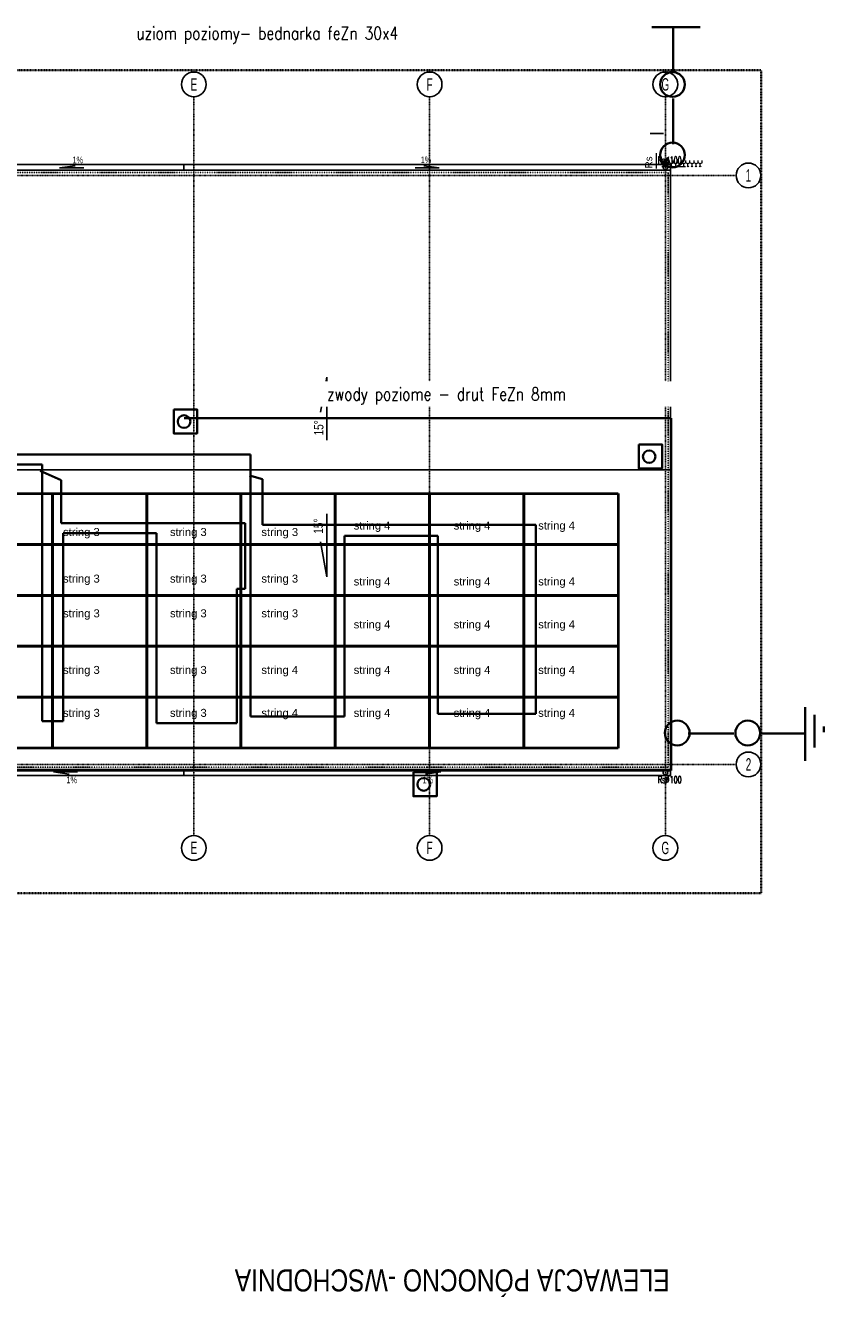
# Model space of a CAD drawing. Header units: centimetres. Extents: x 42630 to 130002, y 15 to 29179.
# Tile 117 of 175: x 51216 to 52949, y 7178 to 9880. Entities that reach past the tile are written whole.
import ezdxf
from ezdxf.enums import TextEntityAlignment as Align

# ---------------------------------------------------------------- set-up
doc = ezdxf.new("R2010")
doc.units = ezdxf.units.CM
doc.header["$LTSCALE"] = 0.01
for name, pattern in [('ACAD_ISO02W100', [15, 12, -3]), ('Ciągłe', [0]), ('DASHDOT2', [12.7, 6.35, -3.175, 0, -3.175]), ('DIVIDE', [31.75, 12.7, -6.35, 0, -6.35, 0, -6.35])]:
    doc.linetypes.add(name, pattern=pattern)
doc.layers.get('0').update_dxf_attribs({"color": 253})
for name, color, linetype, lineweight in [('1ESTAWIENIE STOLARKI_Pen_No__1_Nr_Pióra__7_Nr_Pióra__1', 7, 'Continuous', 13), ('2D - Ogólne_Nr_Pióra__1', 7, 'Continuous', 13), ('CKDACH_WIDOK', 253, 'Ciągłe', 25), ('D_TABELKA 1-100_Pen_No__1_Nr_Pióra__1', 253, 'Continuous', 13), ('e-PV', 34, 'Continuous', 40), ('E0odgrom', 6, 'Continuous', 35), ('IS went opis', 7, 'Continuous', 20), ('Pprzeowdy', 5, 'Continuous', 35)]:
    doc.layers.add(name, color=color, linetype=linetype, lineweight=lineweight)
for name, color, linetype, lineweight, true_color in [('2D - Ogólne_Nr_Pióra__108', 7, 'Continuous', 13, 0xfd8379), ('2D - Ogólne_Nr_Pióra__68', 7, 'Continuous', 35, 0xfd4435), ('Opisy - Etykiety_Nr_Pióra__88', 7, 'Continuous', 20, 0xfd4435)]:
    doc.layers.add(name, color=color, linetype=linetype, lineweight=lineweight, true_color=true_color)
for name, color, linetype in [('A-Grid', 253, 'DASHDOT2'), ('A-OPISY', 253, 'Continuous'), ('CKDACH_OPIS', 253, 'Continuous'), ('CKSCIANY_POD', 253, 'Continuous')]:
    doc.layers.add(name, color=color, linetype=linetype)
doc.styles.add('Arial$001', font='arial.ttf', dxfattribs={"height": 1.872})
doc.styles.add('BA_ARIAL_0.5', font='IC-Romans.shx', dxfattribs={"width": 0.5})
doc.styles.add('GENERATED_STYLE_1', font='arial.ttf')
doc.styles.add('GENERATED_STYLE_2', font='arial.ttf')
doc.styles.add('p', font='simplex.shx', dxfattribs={"width": 0.8, "height": 100})
doc.styles.add('RomanS', font='romans.shx', dxfattribs={"width": 0.8})
doc.styles.get("Standard").update_dxf_attribs({"font": 'ic-simplex.shx', "width": 0.8})

# ---------------------------------------------------------------- blocks, each defined once
blk = doc.blocks.new('BA_Axis_Mark')
at = {"linetype": 'Continuous'}
blk.add_circle((0, 0), 37.5, dxfattribs=at)
at = {"linetype": 'Continuous', "style": 'BA_ARIAL_0.5', "width": 0.6}
blk.add_attdef('AXIS_NUMBER', text='', height=37.5, dxfattribs=at).set_placement((0, 0), align=Align.MIDDLE_CENTER)

msp = doc.modelspace()

# ---------------------------------------------------------------- linework, layer by layer
for points in [[(52583.82, 9573.071), (52583.82, 9585.571), (49561.82, 9585.571), (49561.82, 9573.071)], [(51551.375, 9585.571), (51551.375, 9573.071)], [(52583.82, 8301.071), (52583.82, 8288.571), (49561.82, 8288.571), (49561.82, 8301.071)], [(51551.375, 8301.071), (51551.375, 8288.571)]]:
    msp.add_lwpolyline(points)
for centre in [(52572.82, 9579.321), (52572.82, 8294.821)]:
    msp.add_circle(centre, 5)
at = {"layer": '2D - Ogólne_Nr_Pióra__1', "color": 252, "linetype": 'Continuous'}
for p, q in [((52553.518, 9609.482), (52553.518, 9576.982)), ((52615.518, 9580.482), (52565.518, 9580.482))]:
    msp.add_line(p, q, dxfattribs=at)
at = {"layer": '2D - Ogólne_Nr_Pióra__108', "color": 252, "linetype": 'Continuous'}
for p, q in [((52573.079, 9589.055), (52573.079, 9593.982)), ((52581.739, 9589.055), (52581.739, 9593.982)), ((52590.399, 9589.055), (52590.399, 9593.982)), ((52599.06, 9589.055), (52599.06, 9593.982)), ((52607.72, 9589.055), (52607.72, 9593.982)), ((52616.38, 9589.055), (52616.38, 9593.982)), ((52625.04, 9589.055), (52625.04, 9593.982)), ((52633.701, 9589.055), (52633.701, 9593.982)), ((52642.361, 9589.055), (52642.361, 9593.982)), ((52651.021, 9589.055), (52651.021, 9593.982)), ((52568.749, 9586.555), (52568.518, 9586.688)), ((52568.749, 9581.555), (52568.518, 9581.422)), ((52573.079, 9589.055), (52568.749, 9586.555)), ((52568.749, 9581.555), (52568.749, 9586.555)), ((52570.606, 9580.482), (52568.749, 9581.555)), ((52577.409, 9586.555), (52573.079, 9589.055)), ((52577.409, 9581.555), (52575.551, 9580.482)), ((52581.739, 9589.055), (52577.409, 9586.555)), ((52577.409, 9581.555), (52577.409, 9586.555)), ((52579.267, 9580.482), (52577.409, 9581.555)), ((52586.069, 9586.555), (52581.739, 9589.055)), ((52586.069, 9581.555), (52584.211, 9580.482)), ((52590.399, 9589.055), (52586.069, 9586.555)), ((52586.069, 9581.555), (52586.069, 9586.555)), ((52587.927, 9580.482), (52586.069, 9581.555)), ((52594.729, 9586.555), (52590.399, 9589.055)), ((52594.729, 9581.555), (52592.872, 9580.482)), ((52599.06, 9589.055), (52594.729, 9586.555)), ((52594.729, 9581.555), (52594.729, 9586.555)), ((52596.587, 9580.482), (52594.729, 9581.555)), ((52603.39, 9586.555), (52599.06, 9589.055)), ((52603.39, 9581.555), (52601.532, 9580.482)), ((52607.72, 9589.055), (52603.39, 9586.555)), ((52603.39, 9581.555), (52603.39, 9586.555)), ((52605.247, 9580.482), (52603.39, 9581.555)), ((52612.05, 9586.555), (52607.72, 9589.055)), ((52612.05, 9581.555), (52610.192, 9580.482)), ((52616.38, 9589.055), (52612.05, 9586.555)), ((52612.05, 9581.555), (52612.05, 9586.555)), ((52613.908, 9580.482), (52612.05, 9581.555)), ((52620.71, 9586.555), (52616.38, 9589.055)), ((52620.71, 9581.555), (52618.852, 9580.482)), ((52625.04, 9589.055), (52620.71, 9586.555)), ((52620.71, 9581.555), (52620.71, 9586.555)), ((52622.568, 9580.482), (52620.71, 9581.555)), ((52629.37, 9586.555), (52625.04, 9589.055)), ((52629.37, 9581.555), (52627.513, 9580.482)), ((52633.701, 9589.055), (52629.37, 9586.555)), ((52629.37, 9581.555), (52629.37, 9586.555)), ((52631.228, 9580.482), (52629.37, 9581.555)), ((52638.031, 9586.555), (52633.701, 9589.055)), ((52638.031, 9581.555), (52636.173, 9580.482)), ((52642.361, 9589.055), (52638.031, 9586.555)), ((52638.031, 9581.555), (52638.031, 9586.555)), ((52639.888, 9580.482), (52638.031, 9581.555)), ((52646.691, 9586.555), (52642.361, 9589.055)), ((52646.691, 9581.555), (52644.833, 9580.482)), ((52651.021, 9589.055), (52646.691, 9586.555)), ((52646.691, 9581.555), (52646.691, 9586.555)), ((52648.549, 9580.482), (52646.691, 9581.555))]:
    msp.add_line(p, q, dxfattribs=at)
at = {"layer": '2D - Ogólne_Nr_Pióra__68', "color": 252, "linetype": 'Continuous'}
msp.add_line((52568.518, 9593.982), (52568.518, 9580.482), dxfattribs=at)
at = {"layer": 'A-Grid', "ltscale": 20}
for p, q in [((49355.82, 9562.071), (52722.82, 9562.071)), ((49355.82, 8312.071), (52722.82, 8312.071))]:
    msp.add_line(p, q, dxfattribs=at)
for points in [[(51572.82, 9729.071), (51572.82, 8161.071)], [(52072.82, 9729.071), (52072.82, 8161.071)], [(52572.82, 9729.071), (52572.82, 8161.071)]]:
    msp.add_lwpolyline(points, dxfattribs=at)
at = {"layer": 'CKDACH_OPIS', "lineweight": -3}
for p, q in [((51288.263, 9578.071), (51320.874, 9582.555)), ((51339.186, 9578.071), (51288.263, 9578.071)), ((52042.125, 9578.071), (52093.048, 9578.071)), ((52093.048, 9578.071), (52060.437, 9582.555)), ((51854.704, 9133.629), (51841.603, 9059.893)), ((51854.704, 9000.239), (51854.704, 9133.629)), ((51841.603, 9059.893), (51841.603, 9059.893)), ((51854.704, 8843.903), (51854.704, 8710.512)), ((51854.704, 8710.512), (51841.603, 8784.249)), ((51841.603, 8784.249), (51841.603, 8784.249)), ((51326.417, 8296.071), (51275.495, 8296.071)), ((51275.495, 8296.071), (51308.105, 8291.586)), ((52045.797, 8296.071), (52096.72, 8296.071)), ((52096.72, 8296.071), (52064.109, 8291.586))]:
    msp.add_line(p, q, dxfattribs=at)
at = {"layer": 'CKDACH_WIDOK'}
msp.add_lwpolyline([(49561.82, 9573.071), (52583.82, 9573.071), (52583.82, 8301.071), (49561.82, 8301.071)], close=True, dxfattribs=at)
msp.add_lwpolyline([(49561.82, 8937.071), (52583.82, 8937.071)], dxfattribs=at)
at = {"layer": 'CKSCIANY_POD', "linetype": 'DIVIDE', "ltscale": 15}
msp.add_lwpolyline([(51084.819, 9568.071), (52578.82, 9568.071), (52578.82, 8306.071), (51084.819, 8306.071)], dxfattribs=at)
at = {"layer": 'e-PV', "linetype": 'Continuous'}
for p, q in [((51072.82, 8886.789), (51272.82, 8886.789)), ((51272.82, 8886.789), (51272.82, 8778.789)), ((51272.82, 8778.789), (51272.82, 8886.789)), ((51272.82, 8886.789), (51472.82, 8886.789)), ((51472.82, 8886.789), (51472.82, 8778.789)), ((51472.82, 8778.789), (51472.82, 8886.789)), ((51472.82, 8886.789), (51672.82, 8886.789)), ((51672.82, 8886.789), (51672.82, 8778.789)), ((51672.82, 8778.789), (51672.82, 8886.789)), ((51672.82, 8886.789), (51872.82, 8886.789)), ((51872.82, 8886.789), (51872.82, 8778.789)), ((51872.82, 8778.789), (51872.82, 8886.789)), ((51872.82, 8886.789), (52072.82, 8886.789)), ((52072.82, 8886.789), (52072.82, 8778.789)), ((52072.82, 8778.789), (52072.82, 8886.789)), ((52072.82, 8886.789), (52272.82, 8886.789)), ((52272.82, 8886.789), (52272.82, 8778.789)), ((52272.82, 8778.789), (52272.82, 8886.789)), ((52272.82, 8886.789), (52472.82, 8886.789)), ((52472.82, 8886.789), (52472.82, 8778.789)), ((51272.82, 8778.789), (51072.82, 8778.789)), ((51072.82, 8778.789), (51272.82, 8778.789)), ((51272.82, 8778.789), (51272.82, 8670.789)), ((51472.82, 8778.789), (51272.82, 8778.789)), ((51272.82, 8670.789), (51272.82, 8778.789)), ((51272.82, 8778.789), (51472.82, 8778.789)), ((51672.82, 8778.789), (51472.82, 8778.789)), ((51472.82, 8778.789), (51472.82, 8670.789)), ((51472.82, 8670.789), (51472.82, 8778.789)), ((51472.82, 8778.789), (51672.82, 8778.789)), ((51672.82, 8778.789), (51672.82, 8670.789)), ((51872.82, 8778.789), (51672.82, 8778.789)), ((51672.82, 8670.789), (51672.82, 8778.789)), ((51672.82, 8778.789), (51872.82, 8778.789)), ((52072.82, 8778.789), (51872.82, 8778.789)), ((51872.82, 8778.789), (51872.82, 8670.789)), ((51872.82, 8670.789), (51872.82, 8778.789)), ((51872.82, 8778.789), (52072.82, 8778.789)), ((52072.82, 8778.789), (52072.82, 8670.789)), ((52272.82, 8778.789), (52072.82, 8778.789)), ((52072.82, 8670.789), (52072.82, 8778.789)), ((52072.82, 8778.789), (52272.82, 8778.789)), ((52472.82, 8778.789), (52272.82, 8778.789)), ((52272.82, 8778.789), (52272.82, 8670.789)), ((52272.82, 8670.789), (52272.82, 8778.789)), ((52272.82, 8778.789), (52472.82, 8778.789)), ((52472.82, 8778.789), (52472.82, 8670.789)), ((51272.82, 8670.789), (51072.82, 8670.789)), ((51072.82, 8670.789), (51272.82, 8670.789)), ((51272.82, 8670.789), (51272.82, 8562.789)), ((51472.82, 8670.789), (51272.82, 8670.789)), ((51272.82, 8562.789), (51272.82, 8670.789)), ((51272.82, 8670.789), (51472.82, 8670.789)), ((51672.82, 8670.789), (51472.82, 8670.789)), ((51472.82, 8670.789), (51472.82, 8562.789)), ((51472.82, 8562.789), (51472.82, 8670.789)), ((51472.82, 8670.789), (51672.82, 8670.789)), ((51672.82, 8670.789), (51672.82, 8562.789)), ((51872.82, 8670.789), (51672.82, 8670.789)), ((51672.82, 8562.789), (51672.82, 8670.789)), ((51672.82, 8670.789), (51872.82, 8670.789)), ((52072.82, 8670.789), (51872.82, 8670.789)), ((51872.82, 8670.789), (51872.82, 8562.789)), ((51872.82, 8562.789), (51872.82, 8670.789)), ((51872.82, 8670.789), (52072.82, 8670.789)), ((52072.82, 8670.789), (52072.82, 8562.789)), ((52272.82, 8670.789), (52072.82, 8670.789)), ((52072.82, 8562.789), (52072.82, 8670.789)), ((52072.82, 8670.789), (52272.82, 8670.789)), ((52472.82, 8670.789), (52272.82, 8670.789)), ((52272.82, 8670.789), (52272.82, 8562.789)), ((52272.82, 8562.789), (52272.82, 8670.789)), ((52272.82, 8670.789), (52472.82, 8670.789)), ((52472.82, 8670.789), (52472.82, 8562.789)), ((51272.82, 8562.789), (51072.82, 8562.789)), ((51072.82, 8562.789), (51272.82, 8562.789)), ((51272.82, 8562.789), (51272.82, 8454.789)), ((51472.82, 8562.789), (51272.82, 8562.789)), ((51272.82, 8454.789), (51272.82, 8562.789)), ((51272.82, 8562.789), (51472.82, 8562.789)), ((51672.82, 8562.789), (51472.82, 8562.789)), ((51472.82, 8562.789), (51472.82, 8454.789)), ((51472.82, 8454.789), (51472.82, 8562.789)), ((51472.82, 8562.789), (51672.82, 8562.789)), ((51672.82, 8562.789), (51672.82, 8454.789)), ((51872.82, 8562.789), (51672.82, 8562.789)), ((51672.82, 8454.789), (51672.82, 8562.789)), ((51672.82, 8562.789), (51872.82, 8562.789)), ((52072.82, 8562.789), (51872.82, 8562.789)), ((51872.82, 8562.789), (51872.82, 8454.789)), ((51872.82, 8454.789), (51872.82, 8562.789)), ((51872.82, 8562.789), (52072.82, 8562.789)), ((52072.82, 8562.789), (52072.82, 8454.789)), ((52272.82, 8562.789), (52072.82, 8562.789)), ((52072.82, 8454.789), (52072.82, 8562.789)), ((52072.82, 8562.789), (52272.82, 8562.789)), ((52472.82, 8562.789), (52272.82, 8562.789)), ((52272.82, 8562.789), (52272.82, 8454.789)), ((52272.82, 8454.789), (52272.82, 8562.789)), ((52272.82, 8562.789), (52472.82, 8562.789)), ((52472.82, 8562.789), (52472.82, 8454.789)), ((51272.82, 8454.789), (51072.82, 8454.789)), ((51272.82, 8454.789), (51072.82, 8454.789)), ((51072.82, 8454.789), (51272.82, 8454.789)), ((51472.82, 8454.789), (51272.82, 8454.789)), ((51272.82, 8454.789), (51272.82, 8346.789)), ((51472.82, 8454.789), (51272.82, 8454.789)), ((51272.82, 8346.789), (51272.82, 8454.789)), ((51272.82, 8454.789), (51472.82, 8454.789)), ((51672.82, 8454.789), (51472.82, 8454.789)), ((51672.82, 8454.789), (51472.82, 8454.789)), ((51472.82, 8454.789), (51472.82, 8346.789)), ((51472.82, 8346.789), (51472.82, 8454.789)), ((51472.82, 8454.789), (51672.82, 8454.789)), ((51872.82, 8454.789), (51672.82, 8454.789)), ((51672.82, 8454.789), (51672.82, 8346.789)), ((51872.82, 8454.789), (51672.82, 8454.789)), ((51672.82, 8346.789), (51672.82, 8454.789)), ((51672.82, 8454.789), (51872.82, 8454.789)), ((52072.82, 8454.789), (51872.82, 8454.789)), ((52072.82, 8454.789), (51872.82, 8454.789)), ((51872.82, 8454.789), (51872.82, 8346.789)), ((51872.82, 8346.789), (51872.82, 8454.789)), ((51872.82, 8454.789), (52072.82, 8454.789)), ((52272.82, 8454.789), (52072.82, 8454.789)), ((52072.82, 8454.789), (52072.82, 8346.789)), ((52272.82, 8454.789), (52072.82, 8454.789)), ((52072.82, 8346.789), (52072.82, 8454.789)), ((52072.82, 8454.789), (52272.82, 8454.789)), ((52472.82, 8454.789), (52272.82, 8454.789)), ((52472.82, 8454.789), (52272.82, 8454.789)), ((52272.82, 8454.789), (52272.82, 8346.789)), ((52272.82, 8346.789), (52272.82, 8454.789)), ((52272.82, 8454.789), (52472.82, 8454.789)), ((52472.82, 8454.789), (52472.82, 8346.789)), ((51272.82, 8346.789), (51072.82, 8346.789)), ((51472.82, 8346.789), (51272.82, 8346.789)), ((51672.82, 8346.789), (51472.82, 8346.789)), ((51872.82, 8346.789), (51672.82, 8346.789)), ((52072.82, 8346.789), (51872.82, 8346.789)), ((52272.82, 8346.789), (52072.82, 8346.789)), ((52472.82, 8346.789), (52272.82, 8346.789))]:
    msp.add_line(p, q, dxfattribs=at)
at = {"layer": 'E0odgrom'}
for p, q in [((52589.272, 9876.799), (52533.372, 9876.799)), ((52533.372, 9876.799), (52646.816, 9876.799)), ((52589.272, 9779.796), (52589.272, 9876.799)), ((52589.272, 9628.538), (52589.272, 9725.541)), ((52584.971, 9046.572), (51552.172, 9046.572)), ((52584.971, 8299.111), (52584.971, 9046.572)), ((52869.254, 8377.533), (52869.254, 8433.433)), ((52869.254, 8433.433), (52869.254, 8319.989)), ((52888.983, 8416.992), (52888.983, 8347.939)), ((52620.993, 8377.533), (52717.996, 8377.533)), ((52772.251, 8377.533), (52869.254, 8377.533)), ((52908.713, 8392.33), (52908.713, 8380.822)), ((49576.518, 8299.111), (52584.971, 8299.111))]:
    msp.add_line(p, q, dxfattribs=at)
at = {"layer": 'E0odgrom', "linetype": 'ACAD_ISO02W100'}
for p, q in [((49629.523, 9785.314), (52661.547, 9785.314)), ((52661.547, 9785.314), (52775.683, 9785.314)), ((52775.683, 8301.557), (52775.683, 8038.55)), ((52775.683, 8038.55), (49440.952, 8038.55))]:
    msp.add_line(p, q, dxfattribs=at)
at = {"layer": 'E0odgrom'}
for points in [[(51530.216, 9065.586), (51579.539, 9065.586), (51579.539, 9014.619), (51530.216, 9014.619)], [(52516.492, 8991.15), (52565.815, 8991.15), (52565.815, 8940.183), (52516.492, 8940.183)], [(52038.489, 8295.444), (52087.813, 8295.444), (52087.813, 8244.476), (52038.489, 8244.476)]]:
    msp.add_lwpolyline(points, close=True, dxfattribs=at)
for centre, radius in [((52587.956, 9755.135), 26.306), ((52587.956, 9605.52), 26.306), ((51552.206, 9039.691), 13.358), ((52538.482, 8965.256), 13.358), ((52597.975, 8378.849), 26.306), ((52747.59, 8378.849), 26.306), ((52060.479, 8269.549), 13.358)]:
    msp.add_circle(centre, radius, dxfattribs=at)
at = {"layer": 'Opisy - Etykiety_Nr_Pióra__88', "color": 252, "linetype": 'Continuous', "lineweight": -2}
msp.add_line((52568.518, 9650.902), (52540.372, 9650.902), dxfattribs=at)
at = {"layer": 'Pprzeowdy'}
for p, q in [((50975.754, 8948.463), (51251.012, 8948.463)), ((50991.261, 8969.785), (51692.975, 8969.785)), ((51251.012, 8948.463), (51251.012, 8403.762)), ((51692.975, 8969.785), (51692.975, 8413.454)), ((51291.719, 8915.509), (51247.135, 8934.893)), ((51718.175, 8917.448), (51691.037, 8925.201)), ((51718.175, 8820.526), (51718.175, 8917.448)), ((51291.719, 8824.403), (51291.719, 8915.509)), ((51681.345, 8824.403), (51291.719, 8824.403)), ((51681.345, 8684.835), (51681.345, 8824.403)), ((52297.767, 8820.526), (51718.175, 8820.526)), ((52297.767, 8419.269), (52297.767, 8820.526)), ((51295.596, 8403.762), (51295.596, 8803.08)), ((51295.596, 8803.08), (51493.316, 8803.08)), ((51493.316, 8803.08), (51493.316, 8399.885)), ((51892.634, 8413.454), (51892.634, 8797.264)), ((51892.634, 8797.264), (52090.355, 8797.264)), ((52090.355, 8797.264), (52090.355, 8419.269)), ((51663.899, 8399.885), (51663.899, 8684.835)), ((51663.899, 8684.835), (51681.345, 8684.835)), ((51251.012, 8403.762), (51295.596, 8403.762)), ((51692.975, 8413.454), (51892.634, 8413.454)), ((52090.355, 8419.269), (52297.767, 8419.269)), ((51493.316, 8399.885), (51663.899, 8399.885))]:
    msp.add_line(p, q, dxfattribs=at)

# ---------------------------------------------------------------- block references
at = {"layer": 'A-Grid', "xscale": 0.7000000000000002, "yscale": 0.7000000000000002, "zscale": 0.7000000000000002, "rotation": 360}
for p, values in [((51572.82, 9755.321), {'AXIS_NUMBER': 'E'}), ((52072.82, 9755.321), {'AXIS_NUMBER': 'F'}), ((52572.82, 9755.321), {'AXIS_NUMBER': 'G'}), ((52749.07, 9562.071), {'AXIS_NUMBER': '1'}), ((52749.07, 8312.071), {'AXIS_NUMBER': '2'}), ((51572.82, 8134.821), {'AXIS_NUMBER': 'E'}), ((52072.82, 8134.821), {'AXIS_NUMBER': 'F'}), ((52572.82, 8134.821), {'AXIS_NUMBER': 'G'})]:
    msp.add_blockref('BA_Axis_Mark', p, dxfattribs=at).add_auto_attribs(values)

# ---------------------------------------------------------------- texts
at = {"layer": '1ESTAWIENIE STOLARKI_Pen_No__1_Nr_Pióra__7_Nr_Pióra__1', "color": 252, "linetype": 'Continuous', "style": 'GENERATED_STYLE_2'}
msp.add_text('Rs', height=15, rotation=90, dxfattribs=at).set_placement((52544.88, 9576.882))
at = {"layer": 'A-OPISY', "style": 'Arial$001', "width": 0.8}
msp.add_text('ELEWACJA PÓNOCNO -WSCHODNIA', height=46.70802, rotation=180, dxfattribs=at).set_placement((52581.821, 7240.28))
at = {"layer": 'CKDACH_OPIS', "linetype": 'Continuous', "lineweight": 9, "width": 0.8}
for p in [(51315.448, 9587.954), (52054.074, 9588.218), (51302.68, 8272.187), (52057.746, 8271.923)]:
    msp.add_text('1%', height=14, dxfattribs=at).set_placement(p)
at = {"layer": 'CKDACH_OPIS', "linetype": 'Continuous', "lineweight": 9, "style": 'RomanS', "width": 0.6}
for rotation, p in [(0.001771, (52556.787, 9586.926)), (359.998229, (52556.786, 8272.215))]:
    msp.add_text('Rs∅100', height=15, rotation=rotation, dxfattribs=at).set_placement(p)
at = {"layer": 'CKDACH_OPIS', "linetype": 'Continuous', "lineweight": 9, "width": 0.8}
for rotation, p in [(89.77223, (51847.612, 9010.142)), (90.22777, (51847.098, 8801.64))]:
    msp.add_text('15°', height=20, rotation=rotation, dxfattribs=at).set_placement(p)
at = {"layer": 'D_TABELKA 1-100_Pen_No__1_Nr_Pióra__1', "color": 0, "linetype": 'Continuous', "style": 'GENERATED_STYLE_1'}
for s, p in [('string 3', (51295.438, 8796.79)), ('string 3', (51522.235, 8796.79)), ('string 3', (51716.079, 8796.79)), ('string 4', (51911.861, 8810.601)), ('string 4', (52123.877, 8810.601)), ('string 4', (52303.182, 8810.601)), ('string 3', (51295.438, 8697.93)), ('string 3', (51522.235, 8697.93)), ('string 3', (51716.079, 8697.93)), ('string 4', (51911.861, 8691.872)), ('string 4', (52123.877, 8691.872)), ('string 4', (52303.182, 8691.872)), ('string 3', (51295.438, 8624.269)), ('string 3', (51522.235, 8624.269)), ('string 3', (51716.079, 8624.269)), ('string 4', (51911.861, 8600.766)), ('string 4', (52123.877, 8600.766)), ('string 4', (52303.182, 8600.766)), ('string 3', (51295.438, 8504.086)), ('string 3', (51522.235, 8504.086)), ('string 4', (51716.079, 8504.086)), ('string 4', (51911.861, 8504.086)), ('string 4', (52123.877, 8504.086)), ('string 4', (52303.182, 8504.086)), ('string 3', (51295.438, 8412.98)), ('string 3', (51522.235, 8412.98)), ('string 4', (51716.079, 8412.98)), ('string 4', (51911.861, 8412.98)), ('string 4', (52123.877, 8412.98)), ('string 4', (52303.182, 8412.98))]:
    msp.add_text(s, height=17, dxfattribs=at).set_placement(p)
at = {"layer": 'IS went opis', "color": 5, "linetype": 'Continuous', "insert": (51450.781, 9877.576), "char_height": 27, "width": 1079.48729, "attachment_point": 1, "style": 'p', "bg_fill": 2}
msp.add_mtext('uziom poziomy- bednarka feZn 30x4', dxfattribs=at)

# ---------------------------------------------------------------- next in the draw order: texts
at = {"layer": 'IS went opis', "color": 5, "linetype": 'Continuous', "insert": (51855.529, 9111.695), "char_height": 27, "width": 1079.48729, "attachment_point": 1, "style": 'p', "bg_fill": 2}
msp.add_mtext('\\pxt5;zwody poziome - drut FeZn 8mm', dxfattribs=at)

# ---------------------------------------------------------------- next in the draw order: linework, layer by layer
at = {"layer": 'E0odgrom', "linetype": 'ACAD_ISO02W100'}
msp.add_line((52775.683, 9785.314), (52775.683, 8301.557), dxfattribs=at)

doc.saveas('drawing.dxf')
